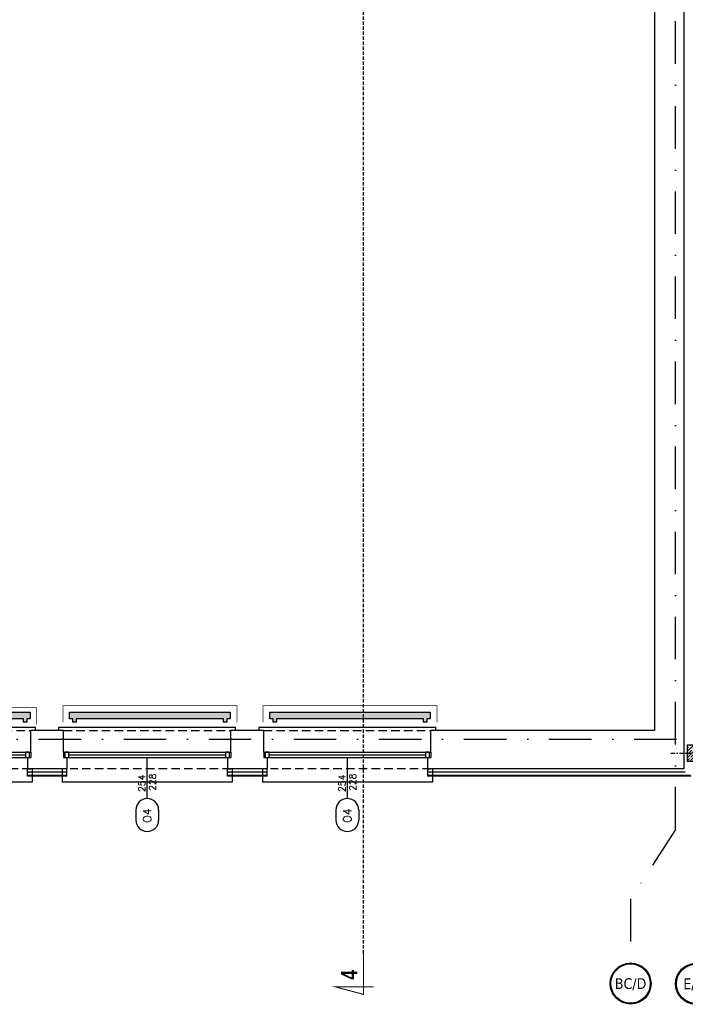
# Model space of a CAD drawing. Header units: millimetres. Extents: x 28600 to 181045, y -399112 to -163690.
# Tile 92 of 256: x 59832 to 60827, y -199861 to -198390. Entities that reach past the tile are written whole.
import ezdxf
from ezdxf.enums import TextEntityAlignment as Align

# ---------------------------------------------------------------- set-up
doc = ezdxf.new("R2010")
doc.units = ezdxf.units.MM
for name, pattern in [('2_3', [1, 0.5, -0.5]), ('CARKOVANA', [7.5, 5, -2.5]), ('DASHDOT', [25.4, 12.7, -6.35, 0, -6.35]), ('HIDDEN', [9.525, 6.35, -3.175])]:
    doc.linetypes.add(name, pattern=pattern)
doc.layers.get('0').update_dxf_attribs({"color": 8})
for name, color, linetype in [('!! 0_ Istn-okna', 8, 'Continuous'), ('!! 0_ Istn-sciany', 8, 'Continuous'), ('!! 0_ Istn-widok', 8, 'Continuous'), ('!! 0_ Opis', 8, 'Continuous'), ('!! 0_Istn-cienka', 8, 'Continuous'), ('!! 0_Opis_okna', 8, 'Continuous'), ('!! 1_ tynk zewn  - nowy', 8, 'Continuous'), ('!! 1_Hatch dach', 8, 'Continuous'), ('!! 1_hatch projektowane ściany', 8, 'Continuous'), ('!! 1_PROJ ŻELBET', 8, 'Continuous'), ('!! 1_Wyburzenia', 8, 'CARKOVANA'), ('!! 2_ remont Ocieplenie', 8, 'ZIGZAG'), ('0-osie-liniA', 8, 'DASHDOT'), ('0-osie-tx', 8, 'Continuous')]:
    doc.layers.add(name, color=color, linetype=linetype)
doc.layers.add('!! 0_Istn-grzejniki', color=8, linetype='Continuous', plot=False)
doc.styles.add('ARCHETYP', font='romans.shx', dxfattribs={"height": 15})
doc.styles.add('STYLE7', font='ARIALNB.TTF')
doc.styles.add('TAHOMA', font='tahoma.ttf')
doc.linetypes.add('ZIGZAG', pattern='A,0.00254,-5.08,[131,ltypeshp.shx,S=5.08,R=0,X=-5.08,Y=0],-10.16,[131,ltypeshp.shx,S=5.08,R=180,X=5.08,Y=0],-5.08', length=20.32254)

# ---------------------------------------------------------------- blocks, each defined once
blk = doc.blocks.new('okno 1')
at = {"layer": '!! 0_ Istn-okna'}
for points in [[(9, -36), (259, -36)], [(9, -44), (259, -44)], [(17, -40), (251, -40)]]:
    blk.add_lwpolyline(points, dxfattribs=at)
for points in [[(11, -44), (17, -44), (17, -36), (11, -36)], [(251, -44), (257, -44), (257, -36), (251, -36)]]:
    blk.add_lwpolyline(points, close=True, dxfattribs=at)
at = {"layer": '!! 0_ Istn-sciany'}
for points in [[(9, -36), (9, -4)], [(259, -36), (259, -4)], [(9, -36), (9, -44)], [(9, -44), (14, -44)], [(14, -44), (14, -61)], [(254, -44), (259, -44)], [(254, -44), (254, -61)], [(259, -36), (259, -44)], [(14, -61), (9, -61)], [(254, -61), (259, -61)]]:
    blk.add_lwpolyline(points, dxfattribs=at)
at = {"layer": '!! 0_ Istn-widok'}
for points in [[(2, 1), (266, 1)], [(2, -4), (2, 1)], [(266, -4), (266, 1)], [(7, -61), (7, -81)], [(261, -61), (261, -81)], [(261, -81), (7, -81)]]:
    blk.add_lwpolyline(points, dxfattribs=at)
at = {"layer": '!! 0_Istn-cienka', "linetype": 'HIDDEN', "ltscale": 2}
for points in [[(9, -4), (259, -4)], [(259, -61), (19, -61)]]:
    blk.add_lwpolyline(points, dxfattribs=at)
blk = doc.blocks.new('słup 25 x 25')
at = {"layer": '!! 1_Hatch dach'}
h = blk.add_hatch(dxfattribs=at)
h.set_pattern_fill('ANSI35', color=256)
h.set_pattern_definition([(45, (-64242.072, 198338.2015), (-4.49012806, 4.49012806), []), (45, (-64237.5816, 198338.2015), (-4.49012806, 4.49012806), [7.9375, -1.5875, 0, -1.5875])])
h.paths.add_polyline_path([(-12.5, 12.5), (12.5, 12.5), (12.5, -12.5), (-12.5, -12.5)])
at = {"layer": '!! 1_PROJ ŻELBET'}
blk.add_lwpolyline([(-12.5, 12.5), (12.5, 12.5), (12.5, -12.5), (-12.5, -12.5)], close=True, dxfattribs=at)
at = {"layer": '0-osie-liniA', "ltscale": 0.5}
for points in [[(0, 37.5), (0, -37.5)], [(-37.5, 0), (37.5, 0)]]:
    blk.add_lwpolyline(points, dxfattribs=at)
blk = doc.blocks.new('*U83')
h = blk.add_hatch(color=256)
edge = h.paths.add_edge_path()
edge.add_arc((0, 0), 30.6, 0, 360)
edge = h.paths.add_edge_path(flags=17)
edge.add_arc((0, 0), 29.4, 0, 360)
for radius in [30.6, 29.4]:
    blk.add_circle((0, 0), radius)
at = {"style": 'TAHOMA', "flags": 8}
blk.add_attdef('ANSICHTSNUMMER', text='', height=16, dxfattribs=at).set_placement((0, 0), align=Align.MIDDLE_CENTER)
blk = doc.blocks.new('1_ok-opis')
blk.add_line((0, 111.6), (0, 50))
for points in [[(-17, 128.6), (-17, 143.6)], [(17, 128.6), (17, 143.6)]]:
    blk.add_lwpolyline(points)
for centre, start, end in [((0, 143.6), 0, 180), ((0, 128.6), 180, 0)]:
    blk.add_arc(centre, 17, start, end)
at = {"style": 'ARCHETYP'}
for tag, height, rotation, p in [('NR', 12, 90, (0, 136.9)), ('NR', 12, 270, (0, 136.9)), ('SZEROKOŚĆ', 10, 90, (-8, 78.3)), ('WYSOKOŚĆ', 10, 270, (-8, 78.3)), ('WYSOKOŚĆ', 10, 90, (8, 78.3)), ('SZEROKOŚĆ', 10, 270, (8, 78.3))]:
    blk.add_attdef(tag, text='', height=height, rotation=rotation, dxfattribs=at).set_placement(p, align=Align.MIDDLE)
blk = doc.blocks.new('oznaczenie przekroi')
at = {"layer": '!! 0_ Opis', "color": 2, "const_width": 1.44}
blk.add_lwpolyline([(87585.4, -199785.2), (87585.4, -199846.1), (87543.3, -199834.8), (87600.6, -199834.8)], dxfattribs=at)
blk.add_lwpolyline([(87585.4, -199785.2), (87585.4, -199846.1), (87543.3, -199834.8), (87600.6, -199834.8)], dxfattribs=at)
at = {"layer": '!! 1_Wyburzenia'}
blk.add_lwpolyline([(87585.4, -199785.2), (87585.4, -197220.1)], dxfattribs=at)
at = {"layer": '!! 0_ Opis', "color": 9, "style": 'STYLE7', "text_generation_flag": 6, "width": 0.95}
blk.add_text('4', height=24, rotation=270, dxfattribs=at).set_placement((87576, -199824.2))

msp = doc.modelspace()

# ---------------------------------------------------------------- hatches: boundary and pattern name
at = {"layer": '!! 0_Istn-grzejniki'}
h = msp.add_hatch(color=256, dxfattribs=at)
h.dxf.hatch_style = 1
h.paths.add_polyline_path([(59612.56735, -199439.62813), (59612.56735, -199434.62813), (59607.56735, -199434.62813), (59607.56735, -199424.62813), (59847.56735, -199424.62813), (59847.56735, -199434.62813), (59842.56735, -199434.62813), (59842.56735, -199439.62813), (59837.56735, -199439.62813), (59837.56735, -199434.62813), (59617.56735, -199434.62813), (59617.56735, -199439.62813)])
h = msp.add_hatch(color=256, dxfattribs=at)
h.dxf.hatch_style = 1
h.paths.add_polyline_path([(59911.56735, -199439.62813), (59911.56735, -199434.62813), (59906.56735, -199434.62813), (59906.56735, -199424.62813), (60146.56735, -199424.62813), (60146.56735, -199434.62813), (60141.56735, -199434.62813), (60141.56735, -199439.62813), (60136.56735, -199439.62813), (60136.56735, -199434.62813), (59916.56735, -199434.62813), (59916.56735, -199439.62813)])
h = msp.add_hatch(color=256, dxfattribs=at)
h.dxf.hatch_style = 1
h.paths.add_polyline_path([(60210.56735, -199439.62813), (60210.56735, -199434.62813), (60205.56735, -199434.62813), (60205.56735, -199424.62813), (60445.56735, -199424.62813), (60445.56735, -199434.62813), (60440.56735, -199434.62813), (60440.56735, -199439.62813), (60435.56735, -199439.62813), (60435.56735, -199434.62813), (60215.56735, -199434.62813), (60215.56735, -199439.62813)])

# ---------------------------------------------------------------- linework, layer by layer
at = {"layer": '!! 0_ Istn-sciany'}
for points in [[(60780.56735, -198236.12813), (60780.56735, -199452.12813), (60446.56735, -199452.12813)], [(60824.56735, -198236.12813), (60824.56735, -199509.12813), (60446.56735, -199509.12813)], [(59897.56735, -199452.12813), (59849.11841, -199452.12813)], [(60196.56735, -199452.12813), (60147.56735, -199452.12813)], [(59897.56735, -199509.12813), (59848.56735, -199509.12813)], [(60196.56735, -199509.12813), (60147.56735, -199509.12813)]]:
    msp.add_lwpolyline(points, dxfattribs=at)
at = {"layer": '!! 0_Istn-grzejniki', "linetype": '2_3', "ltscale": 10, "const_width": 1}
for points in [[(59896.56735, -199439.62813), (59896.56735, -199414.62813), (60156.56735, -199414.62813), (60156.56735, -199439.62813)], [(60195.56735, -199439.62813), (60195.56735, -199414.62813), (60455.56735, -199414.62813), (60455.56735, -199439.62813)], [(59597.56735, -199442.62813), (59597.56735, -199417.62813), (59857.56735, -199417.62813), (59857.56735, -199442.62813)]]:
    msp.add_lwpolyline(points, dxfattribs=at)
at = {"layer": '!! 0_Istn-grzejniki'}
for points in [[(59612.56735, -199439.62813), (59612.56735, -199434.62813), (59607.56735, -199434.62813), (59607.56735, -199424.62813), (59847.56735, -199424.62813), (59847.56735, -199434.62813), (59842.56735, -199434.62813), (59842.56735, -199439.62813), (59837.56735, -199439.62813), (59837.56735, -199434.62813), (59617.56735, -199434.62813), (59617.56735, -199439.62813)], [(59911.56735, -199439.62813), (59911.56735, -199434.62813), (59906.56735, -199434.62813), (59906.56735, -199424.62813), (60146.56735, -199424.62813), (60146.56735, -199434.62813), (60141.56735, -199434.62813), (60141.56735, -199439.62813), (60136.56735, -199439.62813), (60136.56735, -199434.62813), (59916.56735, -199434.62813), (59916.56735, -199439.62813)], [(60210.56735, -199439.62813), (60210.56735, -199434.62813), (60205.56735, -199434.62813), (60205.56735, -199424.62813), (60445.56735, -199424.62813), (60445.56735, -199434.62813), (60440.56735, -199434.62813), (60440.56735, -199439.62813), (60435.56735, -199439.62813), (60435.56735, -199434.62813), (60215.56735, -199434.62813), (60215.56735, -199439.62813)]]:
    msp.add_lwpolyline(points, close=True, dxfattribs=at)
at = {"layer": '!! 1_ tynk zewn  - nowy'}
for points in [[(59843.56735, -199520.12813), (59843.56735, -199509.12813)], [(59902.56735, -199519.12813), (59843.56735, -199519.12813)], [(59902.56735, -199520.12813), (59902.56735, -199509.12813)], [(60142.56735, -199520.12813), (60142.56735, -199509.12813)], [(60201.56735, -199519.12813), (60142.56735, -199519.12813)], [(60201.56735, -199520.12813), (60201.56735, -199509.12813)], [(60441.56735, -199509.12813), (60441.56735, -199520.12813)], [(60834.06406, -199519.12813), (60441.56735, -199519.12813)], [(59902.56735, -199520.12813), (59843.56735, -199520.12813)], [(60201.56735, -199520.12813), (60142.56735, -199520.12813)], [(60835.06373, -199520.12813), (60441.56735, -199520.12813)]]:
    msp.add_lwpolyline(points, dxfattribs=at)
at = {"layer": '!! 2_ remont Ocieplenie', "linetype": 'ZIGZAG', "ltscale": 0.75}
for points in [[(59902.56735, -199514.12813), (59843.56735, -199514.12813)], [(60201.56735, -199514.12813), (60142.56735, -199514.12813)], [(60826.5657, -199514.12813), (60441.56735, -199514.12813)]]:
    msp.add_lwpolyline(points, dxfattribs=at)
at = {"layer": '0-osie-liniA', "ltscale": 5}
for points in [[(60812.06735, -199599.773), (60812.06735, -193580.95023)], [(57445.3616, -199464.62813), (61311.38078, -199464.62813)], [(60812.06735, -199599.773), (60744.80434, -199703.38237), (60744.80434, -199799.35902)]]:
    msp.add_lwpolyline(points, dxfattribs=at)

# ---------------------------------------------------------------- block references
at = {"layer": '!! 0_Opis_okna'}
ref = msp.add_blockref('1_ok-opis', (60022.56735, -199442.12813), dxfattribs=dict(at, rotation=180))
ref.add_attrib('SZEROKOŚĆ', '254', dxfattribs={"layer": '0', "height": 10, "rotation": 90, "style": 'ARCHETYP'}).set_placement((60014.56735, -199530.84854), align=Align.MIDDLE)
ref.add_attrib('WYSOKOŚĆ', '228', dxfattribs={"layer": '0', "height": 10, "rotation": 90, "style": 'ARCHETYP'}).set_placement((60030.56735, -199529.07509), align=Align.MIDDLE)
ref.add_attrib('NR', 'O4', dxfattribs={"layer": '0', "height": 12, "rotation": 90, "style": 'ARCHETYP'}).set_placement((60022.56735, -199579.02958), align=Align.MIDDLE)
ref = msp.add_blockref('1_ok-opis', (60321.56735, -199442.12813), dxfattribs=dict(at, rotation=180))
ref.add_attrib('SZEROKOŚĆ', '254', dxfattribs={"layer": '0', "height": 10, "rotation": 90, "style": 'ARCHETYP'}).set_placement((60313.56735, -199530.84854), align=Align.MIDDLE)
ref.add_attrib('WYSOKOŚĆ', '228', dxfattribs={"layer": '0', "height": 10, "rotation": 90, "style": 'ARCHETYP'}).set_placement((60329.56735, -199529.07509), align=Align.MIDDLE)
ref.add_attrib('NR', 'O4', dxfattribs={"layer": '0', "height": 12, "rotation": 90, "style": 'ARCHETYP'}).set_placement((60321.56735, -199579.02958), align=Align.MIDDLE)
at = {"layer": '!! 1_hatch projektowane ściany'}
msp.add_blockref('słup 25 x 25', (60842.57099, -199485.62813), dxfattribs=at)
at = {"layer": '!! 1_Wyburzenia'}
msp.add_blockref('oznaczenie przekroi', (-27239.68678, 0), dxfattribs=at)
for p in [(59589.56735, -199448.12813), (59888.56735, -199448.12813), (60187.56735, -199448.12813)]:
    msp.add_blockref('okno 1', p)
at = {"layer": '0-osie-tx'}
ref = msp.add_blockref('*U83', (60744.80434, -199829.95902), dxfattribs=dict(at, rotation=180))
ref.add_attrib('ANSICHTSNUMMER', 'BC/D', dxfattribs={"layer": '0', "height": 16, "style": 'TAHOMA', "flags": 8}).set_placement((60744.80434, -199829.95902), align=Align.MIDDLE_CENTER)
ref = msp.add_blockref('*U83', (60842.56735, -199830.29254), dxfattribs=dict(at, rotation=180))
ref.add_attrib('ANSICHTSNUMMER', "E/D'", dxfattribs={"layer": '0', "height": 16, "style": 'TAHOMA', "flags": 8}).set_placement((60842.56735, -199830.29254), align=Align.MIDDLE_CENTER)

doc.saveas('drawing.dxf')
